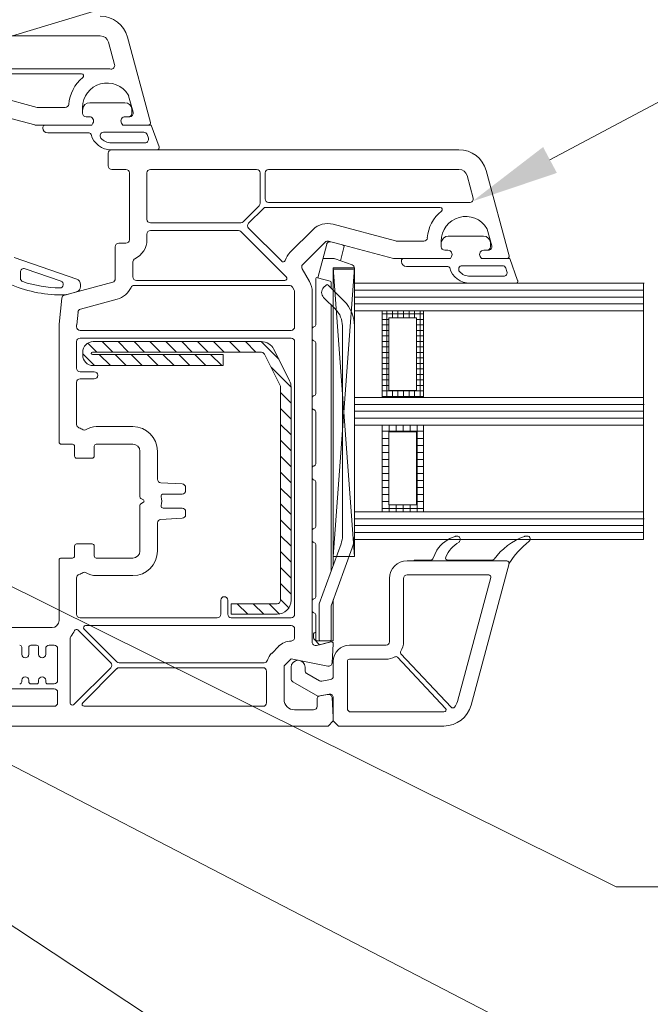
# Model space of a CAD drawing. Header units: millimetres. Extents: x -330321 to -319702, y -17713 to -4070.
# Tile 8 of 22: x -326839 to -326750, y -10974 to -10834. Entities that reach past the tile are written whole.
import ezdxf
from ezdxf.xclip import XClip

# ---------------------------------------------------------------- set-up
doc = ezdxf.new("R2010")
doc.units = ezdxf.units.MM
doc.header["$MEASUREMENT"] = 0
doc.header["$XCLIPFRAME"] = 0
doc.layers.add('POHLED ZÁPADNÍ_1_DEK_KÓTY', color=7, linetype='Continuous')
doc.layers.add('POHLED ZÁPADNÍ_1_DEK_WinDEK', color=7, linetype='Continuous')

# ---------------------------------------------------------------- blocks, each defined once
blk = doc.blocks.new('Kresba_1_1', base_point=(-330716.39, -11910.99))
at = {"layer": 'POHLED ZÁPADNÍ_1_DEK_KÓTY', "linetype": 'Continuous', "lineweight": 18}
blk.add_hatch(color=6, dxfattribs=at).paths.add_polyline_path([(-326763.1, -10855.44), (-326765.06, -10851.76), (-326775.11, -10859.49)])
at = {"layer": 'POHLED ZÁPADNÍ_1_DEK_KÓTY', "color": 6, "linetype": 'Continuous', "lineweight": 18}
for p, q in [((-326899.29, -10853.79), (-326727.25, -10801.42)), ((-326764.08, -10853.6), (-326733.4, -10837.24)), ((-326892.45, -10888.58), (-326754.65, -10957.02)), ((-326874.38, -10922.2), (-326753.51, -10984.9)), ((-326898.71, -10924.3), (-326745.15, -11025.42)), ((-326754.65, -10957.02), (-326752.65, -10957.02)), ((-326752.65, -10957.02), (-326512.15, -10957.02))]:
    blk.add_line(p, q, dxfattribs=at)
at = {"layer": 'POHLED ZÁPADNÍ_1_DEK_WinDEK', "color": 7, "linetype": 'Continuous', "lineweight": 18}
for p, q in [((-326855.1, -10835.94), (-326828.03, -10835.94)), ((-326826.87, -10836.83), (-326826.01, -10840.03)), ((-326820.91, -10848.26), (-326824.16, -10836.1)), ((-326827.05, -10840.64), (-326855.1, -10840.64)), ((-326855.47, -10841.34), (-326830.7, -10841.34)), ((-326837.03, -10846.12), (-326845.92, -10843.74)), ((-326824, -10844.45), (-326823.37, -10846.81)), ((-326846.56, -10846.15), (-326837.36, -10848.62)), ((-326833.02, -10846.14), (-326836.9, -10846.14)), ((-326830.55, -10846.94), (-326830.55, -10846.14)), ((-326830.55, -10846.65), (-326830.55, -10846.95)), ((-326824.55, -10845.45), (-326829.54, -10845.45)), ((-326823.55, -10846.95), (-326823.55, -10846.65)), ((-326829.6, -10847.44), (-326830.05, -10847.44)), ((-326830.05, -10847.45), (-326829.6, -10847.45)), ((-326823.85, -10847.44), (-326824.5, -10847.44)), ((-326824.5, -10847.45), (-326824.05, -10847.45)), ((-326837.23, -10848.64), (-326829.25, -10848.64)), ((-326836.2, -10848.95), (-326836.2, -10849.05)), ((-326829.25, -10848.65), (-326835.9, -10848.65)), ((-326829.25, -10848.64), (-326829.08, -10848.34)), ((-326829.08, -10848.35), (-326829.25, -10848.65)), ((-326825.02, -10848.34), (-326824.84, -10848.64)), ((-326824.84, -10848.65), (-326825.01, -10848.35)), ((-326824.84, -10848.64), (-326821.2, -10848.64)), ((-326820.8, -10848.65), (-326824.84, -10848.65)), ((-326819.68, -10851.75), (-326820.8, -10848.65)), ((-326835.5, -10849.75), (-326829.63, -10849.75)), ((-326821.85, -10849.65), (-326827.57, -10849.65)), ((-326821.2, -10850.48), (-326821.38, -10849.98)), ((-326826.46, -10851.15), (-326821.67, -10851.15)), ((-326826.46, -10852.15), (-326819.96, -10852.15)), ((-326777.03, -10852.14), (-326826.4, -10852.14)), ((-326826.9, -10852.64), (-326826.9, -10854.44)), ((-326826.4, -10854.94), (-326824.4, -10854.94)), ((-326805.8, -10854.94), (-326820.9, -10854.94)), ((-326804.1, -10854.94), (-326777.03, -10854.94)), ((-326769.91, -10867.26), (-326773.16, -10855.1)), ((-326823.9, -10855.44), (-326823.9, -10864.94)), ((-326821.4, -10855.44), (-326821.4, -10862.04)), ((-326805.3, -10859.76), (-326805.3, -10855.44)), ((-326804.6, -10859.14), (-326804.6, -10855.44)), ((-326775.87, -10855.83), (-326775.01, -10859.03)), ((-326807.72, -10862.39), (-326805.44, -10860.11)), ((-326806.95, -10862.6), (-326804.82, -10860.48)), ((-326804.47, -10860.34), (-326779.7, -10860.34)), ((-326776.05, -10859.64), (-326804.1, -10859.64)), ((-326820.9, -10862.54), (-326808.07, -10862.54)), ((-326802.24, -10868.02), (-326806.95, -10863.31)), ((-326797.82, -10863.52), (-326801.02, -10866.72)), ((-326786.03, -10865.12), (-326794.92, -10862.74)), ((-326773, -10863.45), (-326772.37, -10865.81)), ((-326821.4, -10864.14), (-326821.4, -10864.94)), ((-326808.38, -10863.64), (-326820.9, -10863.64)), ((-326801.59, -10870.22), (-326808.03, -10863.78)), ((-326773.55, -10864.44), (-326778.54, -10864.44)), ((-326825.9, -10865.94), (-326825.9, -10870.51)), ((-326824.4, -10865.44), (-326825.4, -10865.44)), ((-326799.25, -10868.49), (-326796.05, -10865.28)), ((-326795.56, -10865.15), (-326786.36, -10867.62)), ((-326782.02, -10865.14), (-326785.9, -10865.14)), ((-326779.55, -10865.94), (-326779.55, -10865.14)), ((-326779.55, -10865.64), (-326779.55, -10865.94)), ((-326772.55, -10865.94), (-326772.55, -10865.64)), ((-326840.26, -10867.48), (-326831.37, -10870.54)), ((-326786.23, -10867.64), (-326778.25, -10867.64)), ((-326778.25, -10867.64), (-326784.9, -10867.64)), ((-326778.6, -10866.44), (-326779.05, -10866.44)), ((-326779.05, -10866.44), (-326778.6, -10866.44)), ((-326778.25, -10867.64), (-326778.08, -10867.34)), ((-326778.08, -10867.34), (-326778.25, -10867.64)), ((-326774.02, -10867.34), (-326773.84, -10867.64)), ((-326773.84, -10867.64), (-326774.01, -10867.34)), ((-326773.84, -10867.64), (-326770.2, -10867.64)), ((-326769.8, -10867.64), (-326773.84, -10867.64)), ((-326772.85, -10866.44), (-326773.5, -10866.44)), ((-326773.5, -10866.44), (-326773.05, -10866.44)), ((-326768.68, -10870.73), (-326769.8, -10867.64)), ((-326833.62, -10870.83), (-326838.73, -10869.07)), ((-326823.4, -10868.1), (-326823.4, -10870.24)), ((-326798.3, -10870.87), (-326799.33, -10869.09)), ((-326785.2, -10867.94), (-326785.2, -10868.04)), ((-326784.5, -10868.74), (-326778.63, -10868.74)), ((-326770.85, -10868.64), (-326776.57, -10868.64)), ((-326770.2, -10869.47), (-326770.38, -10868.97)), ((-326839.4, -10869.54), (-326839.4, -10870.43)), ((-326775.46, -10870.14), (-326770.67, -10870.14)), ((-326826.27, -10870.99), (-326833.14, -10872.84)), ((-326830.85, -10871.3), (-326830.85, -10871.61)), ((-326801.15, -10871.44), (-326823.2, -10871.44)), ((-326822.9, -10870.74), (-326801.8, -10870.74)), ((-326800.46, -10872.12), (-326800.72, -10871.69)), ((-326775.46, -10871.14), (-326768.96, -10871.14)), ((-326833.51, -10873.27), (-326833.9, -10876.94)), ((-326831.44, -10872.38), (-326832.89, -10872.77)), ((-326825.62, -10873.41), (-326830.84, -10874.81)), ((-326800.4, -10877.34), (-326800.4, -10872.37)), ((-326797.9, -10922.2), (-326797.9, -10872.37)), ((-326831.2, -10875.24), (-326831.39, -10877.04)), ((-326833.9, -10876.94), (-326833.9, -10893.74)), ((-326831.4, -10877.09), (-326831.4, -10877.34)), ((-326830.9, -10877.84), (-326800.9, -10877.84)), ((-326800.9, -10878.94), (-326830.9, -10878.94)), ((-326831.4, -10879.44), (-326831.4, -10883.24)), ((-326800.4, -10918.24), (-326800.4, -10879.44)), ((-326830.9, -10883.74), (-326828.9, -10883.74)), ((-326831.4, -10885.24), (-326831.4, -10891.23)), ((-326828.9, -10884.74), (-326830.9, -10884.74)), ((-326828.6, -10891.54), (-326823.4, -10891.54)), ((-326833.6, -10894.04), (-326832, -10894.04)), ((-326831.7, -10894.34), (-326831.7, -10895.74)), ((-326828.9, -10895.74), (-326828.9, -10894.34)), ((-326828.6, -10894.04), (-326823.4, -10894.04)), ((-326822.4, -10895.04), (-326822.4, -10901.5)), ((-326819.9, -10895.04), (-326819.9, -10899.04)), ((-326831.4, -10896.04), (-326829.2, -10896.04)), ((-326819.42, -10899.54), (-326816.37, -10899.7)), ((-326816.4, -10901.14), (-326819.08, -10901.14)), ((-326815.9, -10900.2), (-326815.9, -10900.64)), ((-326822.4, -10902.77), (-326822.4, -10909.24)), ((-326822.25, -10901.76), (-326821.9, -10901.96)), ((-326821.9, -10902.31), (-326822.25, -10902.51)), ((-326819.08, -10903.14), (-326816.4, -10903.14)), ((-326815.9, -10903.64), (-326815.9, -10904.08)), ((-326819.9, -10905.24), (-326819.9, -10909.24)), ((-326816.37, -10904.58), (-326819.42, -10904.74)), ((-326829.2, -10908.24), (-326831.4, -10908.24)), ((-326777.49, -10907.14), (-326777.21, -10907.14)), ((-326767.62, -10907.14), (-326767.2, -10907.14)), ((-326831.7, -10908.54), (-326831.7, -10909.94)), ((-326828.9, -10909.94), (-326828.9, -10908.54)), ((-326780.76, -10910.37), (-326780.16, -10909.12)), ((-326833.9, -10910.54), (-326833.9, -10919.14)), ((-326832, -10910.24), (-326833.6, -10910.24)), ((-326823.4, -10910.24), (-326828.6, -10910.24)), ((-326770.2, -10910.64), (-326784.4, -10910.64)), ((-326783.4, -10910.64), (-326783.4, -10910.54)), ((-326783.4, -10910.54), (-326781.03, -10910.54)), ((-326770.2, -10910.64), (-326783.4, -10910.64)), ((-326778.63, -10910.54), (-326772.28, -10910.54)), ((-326775.31, -10931.17), (-326769.91, -10911.01)), ((-326769.91, -10911.04), (-326769.86, -10911.04)), ((-326772.8, -10912.64), (-326784.4, -10912.64)), ((-326831.4, -10913.05), (-326831.4, -10918.24)), ((-326823.4, -10912.74), (-326828.6, -10912.74)), ((-326786.9, -10913.14), (-326786.9, -10922.14)), ((-326784.9, -10913.14), (-326784.9, -10922.14)), ((-326777.24, -10930.65), (-326772.51, -10913.01)), ((-326810.9, -10918.24), (-326810.9, -10916.24)), ((-326809.9, -10916.24), (-326809.9, -10918.24)), ((-326830.9, -10918.74), (-326811.4, -10918.74)), ((-326809.4, -10918.74), (-326800.9, -10918.74)), ((-326834.9, -10920.14), (-326842.4, -10920.14)), ((-326831.21, -10920.46), (-326826.54, -10925.13)), ((-326825.69, -10924.99), (-326830.33, -10920.35)), ((-326830.12, -10919.84), (-326800.9, -10919.84)), ((-326800.4, -10920.34), (-326800.4, -10921.46)), ((-326832.3, -10930.87), (-326832.3, -10921.59)), ((-326795.27, -10922.15), (-326797.27, -10922.68)), ((-326795.08, -10925.17), (-326794.9, -10922.46)), ((-326839.2, -10923.94), (-326839.2, -10922.94)), ((-326838.2, -10922.94), (-326838.2, -10923.94)), ((-326837.1, -10922.64), (-326837.9, -10922.64)), ((-326836.8, -10923.94), (-326836.8, -10922.94)), ((-326835.8, -10923.14), (-326835.8, -10923.94)), ((-326834.6, -10922.64), (-326835.3, -10922.64)), ((-326834.1, -10927.64), (-326834.1, -10923.14)), ((-326802.66, -10922.8), (-326803.66, -10923.8)), ((-326787.4, -10922.64), (-326792.6, -10922.64)), ((-326804.75, -10925.14), (-326825.34, -10925.14)), ((-326801.9, -10925.56), (-326800.9, -10924.56)), ((-326800.9, -10924.56), (-326795.68, -10925.63)), ((-326794.9, -10924.94), (-326794.9, -10927.05)), ((-326792.9, -10931.64), (-326792.9, -10924.94)), ((-326792.6, -10924.64), (-326787.4, -10924.64)), ((-326785.78, -10924.36), (-326778.94, -10931.63)), ((-326785.27, -10923.88), (-326778.12, -10931.48)), ((-326826.54, -10925.84), (-326831.78, -10931.09)), ((-326825.69, -10925.98), (-326830.53, -10930.82)), ((-326804.9, -10925.84), (-326825.34, -10925.84)), ((-326804.4, -10930.84), (-326804.4, -10926.34)), ((-326801.9, -10930.34), (-326801.9, -10925.56)), ((-326800.9, -10925.79), (-326800.9, -10927.4)), ((-326798.9, -10926.25), (-326798.9, -10925.79)), ((-326839.2, -10927.84), (-326839.2, -10927.64)), ((-326838.2, -10927.64), (-326838.2, -10927.84)), ((-326836.8, -10927.84), (-326836.8, -10927.64)), ((-326835.8, -10927.64), (-326835.8, -10927.84)), ((-326800.65, -10927.84), (-326797.1, -10929.89)), ((-326796.88, -10927.7), (-326798.65, -10926.68)), ((-326795.31, -10927.54), (-326796.55, -10927.76)), ((-326840.89, -10928.84), (-326834.6, -10928.84)), ((-326837.9, -10928.14), (-326837.1, -10928.14)), ((-326835.5, -10928.14), (-326834.6, -10928.14)), ((-326834.1, -10929.34), (-326834.1, -10930.84)), ((-326797.2, -10930.33), (-326797.2, -10931.34)), ((-326797.1, -10929.89), (-326795.48, -10929.6)), ((-326795.67, -10929.64), (-326796.78, -10929.84)), ((-326794.9, -10932.89), (-326795.08, -10930.1)), ((-326794.9, -10930.09), (-326794.9, -10933.39)), ((-326834.6, -10931.34), (-326842.88, -10931.34)), ((-326830.32, -10931.34), (-326804.9, -10931.34)), ((-326797.7, -10931.84), (-326800.4, -10931.84)), ((-326779.16, -10932.14), (-326792.4, -10932.14)), ((-326795.65, -10934.14), (-326794.9, -10933.39)), ((-326794.9, -10933.39), (-326794.9, -10932.89)), ((-326794.9, -10933.39), (-326794.15, -10934.14)), ((-326850.9, -10934.14), (-326795.65, -10934.14)), ((-326794.15, -10934.14), (-326779.17, -10934.14))]:
    blk.add_line(p, q, dxfattribs=at)
at = {"layer": 'POHLED ZÁPADNÍ_1_DEK_WinDEK', "color": 6, "linetype": 'Continuous', "lineweight": 18}
for p, q in [((-326797.12, -10870.36), (-326795.84, -10865.6)), ((-326795.23, -10865.24), (-326793.59, -10865.68)), ((-326793.38, -10866.05), (-326793.88, -10867.93)), ((-326794.9, -10867.64), (-326796.39, -10867.64)), ((-326794.9, -10867.64), (-326794.78, -10867.64)), ((-326794.61, -10867.67), (-326792.22, -10868.54)), ((-326794.9, -10872.14), (-326794.9, -10869.14)), ((-326791.9, -10869.14), (-326794.9, -10869.14)), ((-326791.9, -10869.01), (-326791.9, -10869.14)), ((-326797.4, -10870.54), (-326797.4, -10877.05)), ((-326797.14, -10870.35), (-326795.34, -10870.83)), ((-326795.93, -10871.39), (-326796.28, -10871.74)), ((-326793.36, -10873.67), (-326795.64, -10871.39)), ((-326795.2, -10871.84), (-326795.2, -10871.03)), ((-326796.28, -10873.16), (-326794.56, -10874.87)), ((-326795.2, -10912.07), (-326795.2, -10874.24)), ((-326794.9, -10911.24), (-326794.9, -10874.54)), ((-326793.6, -10877.21), (-326793.6, -10907.09)), ((-326791.9, -10907.09), (-326791.9, -10877.21)), ((-326797.9, -10877.64), (-326797.9, -10879.04)), ((-326797.4, -10879.63), (-326797.4, -10886.85)), ((-326797.9, -10887.44), (-326797.9, -10888.84)), ((-326797.4, -10889.43), (-326797.4, -10896.84)), ((-326797.9, -10897.43), (-326797.9, -10898.83)), ((-326797.4, -10899.42), (-326797.4, -10905.75)), ((-326797.9, -10906.34), (-326797.9, -10907.74)), ((-326797.4, -10908.33), (-326797.4, -10915.75)), ((-326793.79, -10908.22), (-326796.9, -10916.74)), ((-326795.2, -10917.04), (-326792.2, -10908.8)), ((-326797.9, -10916.34), (-326797.9, -10917.74)), ((-326796.9, -10921.84), (-326796.9, -10916.74)), ((-326794.9, -10922.04), (-326794.9, -10916.21)), ((-326795.2, -10921.84), (-326795.2, -10917.04)), ((-326797.4, -10918.33), (-326797.4, -10921.84)), ((-326797.7, -10921.65), (-326797.7, -10921.02)), ((-326797.5, -10920.82), (-326797.4, -10920.82)), ((-326797.64, -10921.8), (-326796.86, -10922.57)), ((-326797.2, -10922.04), (-326797.1, -10922.04)), ((-326796.7, -10922.04), (-326797.1, -10922.04)), ((-326796.86, -10922.57), (-326795.2, -10922.14)), ((-326795.4, -10922.04), (-326796.7, -10922.04)), ((-326794.9, -10922.04), (-326795.4, -10922.04)), ((-326795.2, -10922.04), (-326795.2, -10922.14))]:
    blk.add_line(p, q, dxfattribs=at)
at = {"layer": 'POHLED ZÁPADNÍ_1_DEK_WinDEK', "color": 1, "linetype": 'Continuous', "lineweight": 18}
for p, q in [((-326791.9, -10868.96), (-326794.92, -10910.04)), ((-326791.9, -10910.04), (-326794.92, -10868.96)), ((-326794.92, -10868.96), (-326794.92, -10910.04)), ((-326791.9, -10868.96), (-326794.92, -10868.96)), ((-326791.9, -10870.97), (-326791.9, -10868.96)), ((-326791.9, -10910.04), (-326791.9, -10870.97)), ((-326794.92, -10910.04), (-326793.91, -10910.04)), ((-326793.91, -10910.04), (-326791.9, -10910.04))]:
    blk.add_line(p, q, dxfattribs=at)
at = {"layer": 'POHLED ZÁPADNÍ_1_DEK_WinDEK', "color": 3, "linetype": 'Continuous', "lineweight": 18}
for p, q in [((-326791.9, -10871.14), (-326750.76, -10871.14)), ((-326791.9, -10875.06), (-326791.9, -10871.14)), ((-326750.76, -10871.14), (-326750.76, -10875.06)), ((-326750.76, -10871.14), (-326750.71, -10871.14)), ((-326791.9, -10872.12), (-326750.76, -10872.12)), ((-326791.9, -10873.1), (-326750.76, -10873.1)), ((-326791.9, -10874.08), (-326750.76, -10874.08)), ((-326750.76, -10875.06), (-326791.9, -10875.06)), ((-326791.9, -10888.38), (-326750.76, -10888.38)), ((-326791.9, -10891.32), (-326791.9, -10888.38)), ((-326750.76, -10888.38), (-326750.76, -10891.32)), ((-326750.76, -10888.38), (-326750.71, -10888.38)), ((-326791.9, -10889.36), (-326750.76, -10889.36)), ((-326791.9, -10890.33), (-326750.76, -10890.33)), ((-326750.76, -10891.32), (-326791.9, -10891.32)), ((-326791.9, -10904.65), (-326750.76, -10904.65)), ((-326791.9, -10907.59), (-326791.9, -10904.65)), ((-326791.9, -10905.63), (-326750.76, -10905.63)), ((-326750.76, -10904.65), (-326750.76, -10907.59)), ((-326750.76, -10904.65), (-326750.71, -10904.65)), ((-326791.9, -10906.61), (-326750.76, -10906.61)), ((-326750.76, -10907.59), (-326791.9, -10907.59))]:
    blk.add_line(p, q, dxfattribs=at)
at = {"layer": 'POHLED ZÁPADNÍ_1_DEK_WinDEK', "color": 94, "linetype": 'Continuous', "lineweight": 18}
for p, q in [((-326791.9, -10887.4), (-326791.9, -10875.06)), ((-326791.9, -10875.06), (-326787.97, -10875.06)), ((-326787.97, -10875.06), (-326787.97, -10887.4)), ((-326787.97, -10887.4), (-326791.9, -10887.4)), ((-326791.9, -10903.67), (-326791.9, -10891.32)), ((-326791.9, -10891.32), (-326787.97, -10891.32)), ((-326787.97, -10891.32), (-326787.97, -10903.67)), ((-326787.97, -10903.67), (-326791.9, -10903.67))]:
    blk.add_line(p, q, dxfattribs=at)
at = {"layer": 'POHLED ZÁPADNÍ_1_DEK_WinDEK', "color": 5, "linetype": 'Continuous', "lineweight": 18}
for p, q in [((-326787.97, -10887.4), (-326787.97, -10875.06)), ((-326787.97, -10875.06), (-326782.09, -10875.06)), ((-326787.97, -10875.49), (-326782.09, -10875.49)), ((-326787.27, -10887.4), (-326787.27, -10875.06)), ((-326786.99, -10886.42), (-326786.99, -10876.04)), ((-326786.99, -10876.04), (-326783.07, -10876.04)), ((-326786.48, -10876.04), (-326786.48, -10875.06)), ((-326785.7, -10876.04), (-326785.7, -10875.06)), ((-326784.92, -10876.04), (-326784.92, -10875.06)), ((-326784.13, -10876.04), (-326784.13, -10875.06)), ((-326783.35, -10876.04), (-326783.35, -10875.06)), ((-326783.07, -10876.04), (-326783.07, -10886.42)), ((-326782.56, -10887.4), (-326782.56, -10875.06)), ((-326782.09, -10875.06), (-326782.09, -10887.4)), ((-326782.09, -10875.06), (-326782.04, -10875.06)), ((-326787.97, -10876.28), (-326786.99, -10876.28)), ((-326787.97, -10877.06), (-326786.99, -10877.06)), ((-326783.07, -10876.28), (-326782.09, -10876.28)), ((-326783.07, -10877.06), (-326782.09, -10877.06)), ((-326787.97, -10877.84), (-326786.99, -10877.84)), ((-326787.97, -10878.63), (-326786.99, -10878.63)), ((-326783.07, -10877.84), (-326782.09, -10877.84)), ((-326783.07, -10878.63), (-326782.09, -10878.63)), ((-326829.81, -10879.65), (-326828.53, -10880.94)), ((-326805.13, -10879.44), (-326829.04, -10879.44)), ((-326827.76, -10879.44), (-326826.26, -10880.94)), ((-326825.5, -10879.44), (-326824, -10880.94)), ((-326823.24, -10879.44), (-326821.74, -10880.94)), ((-326820.98, -10879.44), (-326819.48, -10880.94)), ((-326818.71, -10879.44), (-326817.21, -10880.94)), ((-326816.45, -10879.44), (-326814.95, -10880.94)), ((-326814.19, -10879.44), (-326812.69, -10880.94)), ((-326811.92, -10879.44), (-326810.42, -10880.94)), ((-326809.66, -10879.44), (-326808.16, -10880.94)), ((-326807.4, -10879.44), (-326805.9, -10880.94)), ((-326805.14, -10879.44), (-326802.65, -10881.92)), ((-326787.97, -10879.41), (-326786.99, -10879.41)), ((-326787.97, -10880.2), (-326786.99, -10880.2)), ((-326783.07, -10879.41), (-326782.09, -10879.41)), ((-326783.07, -10880.2), (-326782.09, -10880.2)), ((-326830.54, -10880.94), (-326830.54, -10881.36)), ((-326830.54, -10881.18), (-326828.86, -10882.86)), ((-326829.16, -10880.94), (-326805.26, -10880.94)), ((-326810.54, -10881.28), (-326829.14, -10881.28)), ((-326828.18, -10881.28), (-326826.6, -10882.86)), ((-326825.92, -10881.28), (-326824.34, -10882.86)), ((-326823.66, -10881.28), (-326822.08, -10882.86)), ((-326821.39, -10881.28), (-326819.81, -10882.86)), ((-326819.13, -10881.28), (-326817.55, -10882.86)), ((-326816.87, -10881.28), (-326815.29, -10882.86)), ((-326814.6, -10881.28), (-326813.03, -10882.86)), ((-326812.34, -10881.28), (-326810.76, -10882.86)), ((-326810.54, -10882.86), (-326810.54, -10881.28)), ((-326804.68, -10881.21), (-326802.45, -10885.69)), ((-326801.11, -10885.01), (-326803.34, -10880.54)), ((-326787.97, -10880.98), (-326786.99, -10880.98)), ((-326787.97, -10881.76), (-326786.99, -10881.76)), ((-326783.07, -10880.98), (-326782.09, -10880.98)), ((-326783.07, -10881.76), (-326782.09, -10881.76)), ((-326829.04, -10882.86), (-326810.54, -10882.86)), ((-326803.75, -10883.09), (-326800.9, -10885.94)), ((-326787.97, -10882.55), (-326786.99, -10882.55)), ((-326783.07, -10882.55), (-326782.09, -10882.55)), ((-326787.97, -10883.33), (-326786.99, -10883.33)), ((-326787.97, -10884.12), (-326786.99, -10884.12)), ((-326783.07, -10883.33), (-326782.09, -10883.33)), ((-326783.07, -10884.12), (-326782.09, -10884.12)), ((-326802.4, -10885.91), (-326802.4, -10916.24)), ((-326800.9, -10916.24), (-326800.9, -10885.91)), ((-326787.97, -10884.9), (-326786.99, -10884.9)), ((-326787.97, -10885.68), (-326786.99, -10885.68)), ((-326783.07, -10884.9), (-326782.09, -10884.9)), ((-326783.07, -10885.68), (-326782.09, -10885.68)), ((-326802.4, -10886.7), (-326800.9, -10888.2)), ((-326787.97, -10886.47), (-326782.09, -10886.47)), ((-326787.97, -10887.25), (-326782.09, -10887.25)), ((-326782.09, -10887.4), (-326787.97, -10887.4)), ((-326783.07, -10886.42), (-326786.99, -10886.42)), ((-326786.48, -10887.4), (-326786.48, -10886.42)), ((-326785.7, -10887.4), (-326785.7, -10886.42)), ((-326784.92, -10887.4), (-326784.92, -10886.42)), ((-326784.13, -10887.4), (-326784.13, -10886.42)), ((-326783.35, -10887.4), (-326783.35, -10886.42)), ((-326802.4, -10888.97), (-326800.9, -10890.47)), ((-326802.4, -10891.23), (-326800.9, -10892.73)), ((-326787.97, -10903.67), (-326787.97, -10891.32)), ((-326787.97, -10891.32), (-326787.97, -10903.67)), ((-326787.97, -10891.32), (-326782.09, -10891.32)), ((-326786.97, -10891.32), (-326786.97, -10892.3)), ((-326785.97, -10891.32), (-326785.97, -10892.3)), ((-326784.97, -10891.32), (-326784.97, -10892.3)), ((-326783.97, -10891.32), (-326783.97, -10892.3)), ((-326782.97, -10891.32), (-326782.97, -10903.67)), ((-326782.09, -10891.32), (-326782.09, -10903.67)), ((-326782.09, -10891.32), (-326782.04, -10891.32)), ((-326787.97, -10892.21), (-326782.09, -10892.21)), ((-326786.99, -10902.69), (-326786.99, -10892.3)), ((-326786.99, -10892.3), (-326783.07, -10892.3)), ((-326783.07, -10892.3), (-326783.07, -10902.69)), ((-326802.4, -10893.49), (-326800.9, -10894.99)), ((-326787.97, -10893.21), (-326786.99, -10893.21)), ((-326787.97, -10894.21), (-326786.99, -10894.21)), ((-326783.07, -10893.21), (-326782.09, -10893.21)), ((-326783.07, -10894.21), (-326782.09, -10894.21)), ((-326802.4, -10895.75), (-326800.9, -10897.25)), ((-326787.97, -10895.21), (-326786.99, -10895.21)), ((-326783.07, -10895.21), (-326782.09, -10895.21)), ((-326787.97, -10896.21), (-326786.99, -10896.21)), ((-326787.97, -10897.21), (-326786.99, -10897.21)), ((-326783.07, -10896.21), (-326782.09, -10896.21)), ((-326783.07, -10897.21), (-326782.09, -10897.21)), ((-326802.4, -10898.02), (-326800.9, -10899.52)), ((-326787.97, -10898.21), (-326786.99, -10898.21)), ((-326783.07, -10898.21), (-326782.09, -10898.21)), ((-326787.97, -10899.21), (-326786.99, -10899.21)), ((-326783.07, -10899.21), (-326782.09, -10899.21)), ((-326802.4, -10900.28), (-326800.9, -10901.78)), ((-326787.97, -10900.21), (-326786.99, -10900.21)), ((-326787.97, -10901.21), (-326786.99, -10901.21)), ((-326783.07, -10900.21), (-326782.09, -10900.21)), ((-326783.07, -10901.21), (-326782.09, -10901.21)), ((-326802.4, -10902.54), (-326800.9, -10904.04)), ((-326787.97, -10902.21), (-326786.99, -10902.21)), ((-326783.07, -10902.69), (-326786.99, -10902.69)), ((-326786.97, -10902.69), (-326786.97, -10903.67)), ((-326785.97, -10902.69), (-326785.97, -10903.67)), ((-326784.97, -10902.69), (-326784.97, -10903.67)), ((-326783.97, -10902.69), (-326783.97, -10903.67)), ((-326783.07, -10902.21), (-326782.09, -10902.21)), ((-326787.97, -10903.21), (-326782.09, -10903.21)), ((-326782.09, -10903.67), (-326787.97, -10903.67)), ((-326802.4, -10904.81), (-326800.9, -10906.31)), ((-326802.4, -10907.07), (-326800.9, -10908.57)), ((-326802.4, -10909.33), (-326800.9, -10910.83)), ((-326802.4, -10911.59), (-326800.9, -10913.09)), ((-326802.4, -10913.86), (-326800.9, -10915.36)), ((-326802.9, -10916.74), (-326809.4, -10916.74)), ((-326809.4, -10916.74), (-326809.4, -10918.24)), ((-326808.57, -10916.74), (-326807.07, -10918.24)), ((-326806.3, -10916.74), (-326804.8, -10918.24)), ((-326804.04, -10916.74), (-326802.57, -10918.21)), ((-326802.4, -10916.12), (-326801.21, -10917.31)), ((-326809.4, -10918.17), (-326809.33, -10918.24)), ((-326809.4, -10918.24), (-326802.9, -10918.24))]:
    blk.add_line(p, q, dxfattribs=at)
at = {"layer": 'POHLED ZÁPADNÍ_1_DEK_WinDEK', "color": 92, "linetype": 'Continuous', "lineweight": 18}
for p, q in [((-326782.09, -10875.06), (-326782.09, -10887.4)), ((-326750.76, -10875.06), (-326782.09, -10875.06)), ((-326750.76, -10887.4), (-326750.76, -10875.06)), ((-326782.09, -10887.4), (-326750.76, -10887.4)), ((-326750.76, -10891.32), (-326782.09, -10891.32)), ((-326782.09, -10891.32), (-326782.09, -10903.67)), ((-326750.76, -10903.67), (-326750.76, -10891.32)), ((-326782.09, -10903.67), (-326750.76, -10903.67))]:
    blk.add_line(p, q, dxfattribs=at)
at = {"layer": 'POHLED ZÁPADNÍ_1_DEK_WinDEK', "color": 71, "linetype": 'Continuous', "lineweight": 18}
for p, q in [((-326750.76, -10887.4), (-326791.9, -10887.4)), ((-326791.9, -10887.4), (-326791.9, -10888.38)), ((-326750.76, -10888.38), (-326750.76, -10887.4)), ((-326791.9, -10888.38), (-326750.76, -10888.38)), ((-326750.76, -10888.38), (-326750.71, -10888.38)), ((-326750.76, -10903.67), (-326791.9, -10903.67)), ((-326791.9, -10903.67), (-326791.9, -10904.65)), ((-326750.76, -10904.65), (-326750.76, -10903.67)), ((-326791.9, -10904.65), (-326750.76, -10904.65)), ((-326750.76, -10904.65), (-326750.71, -10904.65))]:
    blk.add_line(p, q, dxfattribs=at)
at = {"layer": 'POHLED ZÁPADNÍ_1_DEK_WinDEK', "color": 7, "linetype": 'Continuous', "lineweight": 18}
for centre, radius, start, end in [((-326828.03, -10837.14), 4, 15, 90), ((-326828.03, -10837.14), 1.2, 15, 90), ((-326827.05, -10846.14), 5.5, 84.7036, 90), ((-326826.49, -10840.16), 0.5, 264.7036, 15), ((-326827.05, -10846.14), 5.5, 129.1167, 175.2198), ((-326830.7, -10841.64), 0.3, 309.1167, 90), ((-326827.05, -10846.14), 3.5, 31.1738, 180), ((-326824.48, -10844.58), 0.5, 15, 31.1738), ((-326836.9, -10845.64), 0.5, 255, 270), ((-326833.02, -10845.64), 0.5, 270, 355.2198), ((-326827.05, -10846.65), 3.5, 175.4114, 180), ((-326829.54, -10846.45), 1, 90, 175.4114), ((-326824.55, -10846.45), 1, 4.5886, 90), ((-326827.05, -10846.65), 3.5, 0, 4.5886), ((-326830.05, -10846.94), 0.5, 180, 270), ((-326830.05, -10846.95), 0.5, 180, 270), ((-326829.6, -10848.04), 0.6, 330, 90), ((-326829.6, -10848.05), 0.6, 330, 90), ((-326824.5, -10848.04), 0.6, 90, 210), ((-326824.5, -10848.05), 0.6, 90, 210), ((-326824.05, -10846.95), 0.5, 270, 0), ((-326823.85, -10846.94), 0.5, 270, 15), ((-326837.23, -10848.14), 0.5, 255, 270), ((-326835.9, -10848.95), 0.3, 90, 180), ((-326835.5, -10849.05), 0.7, 180, 270), ((-326821.2, -10848.34), 0.3, 270, 15), ((-326829.63, -10850.05), 0.3, 15.8272, 90), ((-326826.46, -10849.15), 3, 195.8272, 269.9997), ((-326827.57, -10850.15), 0.5, 90, 221.8121), ((-326826.46, -10849.15), 2, 221.8121, 269.9997), ((-326821.85, -10850.15), 0.5, 20, 90), ((-326821.67, -10850.65), 0.5, 269.9997, 20), ((-326826.4, -10852.64), 0.5, 90, 180), ((-326819.96, -10851.85), 0.3, 269.9996, 20), ((-326777.03, -10856.14), 4, 15, 90), ((-326826.4, -10854.44), 0.5, 180, 270), ((-326824.4, -10855.44), 0.5, 0, 90), ((-326820.9, -10855.44), 0.5, 90, 180), ((-326805.8, -10855.44), 0.5, 0, 90), ((-326804.1, -10855.44), 0.5, 90, 180), ((-326777.03, -10856.14), 1.2, 15, 90), ((-326804.1, -10859.14), 0.5, 180, 270), ((-326775.49, -10859.16), 0.5, 264.7036, 15), ((-326805.8, -10859.76), 0.5, 315, 0), ((-326804.47, -10860.84), 0.5, 90, 135), ((-326779.7, -10860.64), 0.3, 309.1167, 90), ((-326776.05, -10865.14), 5.5, 84.7036, 90), ((-326820.9, -10862.04), 0.5, 180, 270), ((-326776.05, -10865.14), 5.5, 129.1167, 175.2198), ((-326776.05, -10865.14), 3.5, 31.1738, 180), ((-326808.07, -10862.04), 0.5, 270, 315), ((-326806.59, -10862.96), 0.5, 135, 225), ((-326795.69, -10865.64), 3, 75, 135), ((-326773.48, -10863.58), 0.5, 15, 31.1738), ((-326824.4, -10864.94), 0.5, 270, 0), ((-326824.4, -10864.94), 3, 295.3769, 0), ((-326820.9, -10864.14), 0.5, 90, 180), ((-326808.38, -10864.14), 0.5, 45, 90), ((-326782.02, -10864.64), 0.5, 270, 355.2198), ((-326778.54, -10865.44), 1, 90, 175.4114), ((-326773.55, -10865.44), 1, 4.5886, 90), ((-326825.4, -10865.94), 0.5, 90, 180), ((-326795.69, -10865.64), 0.5, 75, 135), ((-326785.9, -10864.64), 0.5, 255, 270), ((-326776.05, -10865.64), 3.5, 175.4114, 180), ((-326779.05, -10865.94), 0.5, 180, 270), ((-326779.05, -10865.94), 0.5, 180, 270), ((-326773.05, -10865.94), 0.5, 270, 0), ((-326772.85, -10865.94), 0.5, 270, 15), ((-326776.05, -10865.64), 3.5, 0, 4.5886), ((-326822.9, -10868.1), 0.5, 115.3769, 180), ((-326798.9, -10868.84), 3, 135, 161.7177), ((-326786.23, -10867.14), 0.5, 255, 270), ((-326784.9, -10867.94), 0.3, 90, 180), ((-326778.6, -10867.04), 0.6, 330, 90), ((-326778.6, -10867.04), 0.6, 330, 90), ((-326773.5, -10867.04), 0.6, 90, 210), ((-326773.5, -10867.04), 0.6, 90, 210), ((-326770.2, -10867.34), 0.3, 270, 15), ((-326838.9, -10869.54), 0.5, 71, 180), ((-326802.03, -10867.8), 0.3, 225, 341.7177), ((-326798.9, -10868.84), 0.5, 135, 210), ((-326784.5, -10868.04), 0.7, 180, 270), ((-326778.63, -10869.04), 0.3, 15.8272, 90), ((-326775.46, -10868.14), 3, 195.8272, 269.9997), ((-326776.57, -10869.14), 0.5, 90, 221.8121), ((-326770.85, -10869.14), 0.5, 20, 90), ((-326838.9, -10870.43), 0.5, 180, 251.4457), ((-326831.65, -10871.3), 0.8, 0, 70), ((-326826.4, -10870.51), 0.5, 285, 0), ((-326822.9, -10870.24), 0.5, 180, 270), ((-326801.8, -10870.44), 0.3, 270, 45), ((-326775.46, -10868.14), 2, 221.8121, 269.9997), ((-326770.67, -10869.64), 0.5, 269.9997, 20), ((-326833.57, -10854.55), 18.25, 247.2107, 271.5469), ((-326833.57, -10854.55), 17.25, 251.4457, 269.2457), ((-326833.79, -10871.3), 0.5, 269.2457, 71), ((-326831.65, -10871.61), 0.8, 285, 0), ((-326826.4, -10870.51), 3, 285, 335.9341), ((-326823.2, -10871.94), 0.5, 90, 155.9341), ((-326801.15, -10871.94), 0.5, 30, 90), ((-326800.9, -10872.37), 3, 0, 30), ((-326768.96, -10870.84), 0.3, 269.9996, 20), ((-326833.01, -10873.32), 0.5, 105, 174), ((-326833.1, -10871.99), 0.8, 271.5469, 285), ((-326800.9, -10872.37), 0.5, 0, 30), ((-326830.71, -10875.29), 0.5, 105, 174), ((-326830.9, -10877.09), 0.5, 174, 180), ((-326830.9, -10877.34), 0.5, 180, 270), ((-326800.9, -10877.34), 0.5, 270, 0), ((-326830.9, -10879.44), 0.5, 90, 180), ((-326800.9, -10879.44), 0.5, 0, 90), ((-326830.9, -10883.24), 0.5, 180, 270), ((-326828.9, -10884.24), 0.5, 270, 90), ((-326830.9, -10885.24), 0.5, 90, 180), ((-326830.9, -10891.23), 0.5, 180, 250.5288), ((-326828.6, -10894.34), 2.8, 90, 123.2564), ((-326823.4, -10895.04), 3.5, 0, 90), ((-326832, -10894.34), 2.8, 56.7436, 70.5288), ((-326830.3, -10891.74), 0.3, 236.7436, 303.2564), ((-326833.6, -10893.74), 0.3, 180, 270), ((-326832, -10894.34), 0.3, 0, 90), ((-326828.6, -10894.34), 0.3, 90, 180), ((-326823.4, -10895.04), 1, 0, 90), ((-326831.4, -10895.74), 0.3, 180, 270), ((-326829.2, -10895.74), 0.3, 270, 0), ((-326819.4, -10899.04), 0.5, 180, 267), ((-326816.4, -10900.2), 0.5, 0, 87), ((-326819.08, -10901.44), 0.3, 90, 193.4934), ((-326816.4, -10900.64), 0.5, 270, 0), ((-326822.1, -10901.5), 0.3, 180, 240), ((-326822.1, -10902.77), 0.3, 120, 180), ((-326822, -10902.14), 0.2, 300, 60), ((-326819.08, -10902.84), 0.3, 166.5066, 270), ((-326822, -10902.14), 2.7, 346.5066, 13.4934), ((-326816.4, -10903.64), 0.5, 0, 90), ((-326816.4, -10904.08), 0.5, 273, 0), ((-326819.4, -10905.24), 0.5, 93, 180), ((-326831.4, -10908.54), 0.3, 90, 180), ((-326829.2, -10908.54), 0.3, 0, 90), ((-326776.08, -10911.79), 4.87, 107.9972, 146.8521), ((-326774.68, -10911.92), 4.59, 120.4981, 156.9402), ((-326777.49, -10907.44), 0.3, 90, 107.9972), ((-326777.21, -10907.44), 0.3, 49.6989, 90), ((-326777.33, -10907.58), 0.493, 310.1286, 49.6989), ((-326764.32, -10916.15), 9.62, 110.7548, 143.4071), ((-326759.72, -10917.39), 12.01, 127.4712, 148.1147), ((-326767.62, -10907.44), 0.3, 90, 110.7548), ((-326767.2, -10907.44), 0.3, 29.1038, 90), ((-326767.35, -10907.52), 0.47, 314.4901, 29.1038), ((-326823.4, -10909.24), 3.5, 270, 0), ((-326823.4, -10909.24), 1, 270, 0), ((-326833.6, -10910.54), 0.3, 90, 180), ((-326832, -10909.94), 0.3, 270, 0), ((-326828.6, -10909.94), 0.3, 180, 270), ((-326784.4, -10913.14), 2.5, 90, 180), ((-326781.03, -10910.24), 0.3, 270, 334.1365), ((-326778.63, -10910.24), 0.3, 156.9402, 270), ((-326772.28, -10910.24), 0.3, 270, 323.4071), ((-326770.2, -10910.94), 0.3, 345, 90), ((-326770.2, -10910.94), 0.3, 339.2526, 90), ((-326830.9, -10913.05), 0.5, 109.4712, 180), ((-326832, -10909.94), 2.8, 289.4712, 303.2564), ((-326830.3, -10912.53), 0.3, 56.7436, 123.2564), ((-326828.6, -10909.94), 2.8, 236.7436, 270), ((-326784.4, -10913.14), 0.5, 90, 180), ((-326772.8, -10912.94), 0.3, 345, 90), ((-326810.4, -10916.24), 0.5, 0, 180), ((-326830.9, -10918.24), 0.5, 180, 270), ((-326811.4, -10918.24), 0.5, 270, 0), ((-326809.4, -10918.24), 0.5, 180, 270), ((-326800.9, -10918.24), 0.5, 270, 0), ((-326834.9, -10919.14), 1, 270, 0), ((-326834.9, -10919.14), 3.5, 319.7434, 336.1133), ((-326831.42, -10920.68), 0.3, 45, 156.1133), ((-326830.12, -10920.14), 0.3, 90, 225), ((-326800.9, -10920.34), 0.5, 0, 90), ((-326832, -10921.59), 0.3, 139.7434, 180), ((-326800.9, -10924.56), 2.5, 90, 135), ((-326800.99, -10921.48), 0.594, 279.0812, 1.3077), ((-326797.4, -10922.2), 0.5, 180, 285), ((-326795.2, -10922.44), 0.3, 356.2, 105), ((-326787.4, -10922.14), 0.5, 270, 0), ((-326787.4, -10922.14), 2.5, 326.6877, 0), ((-326839.5, -10922.94), 0.3, 0, 90), ((-326837.9, -10922.94), 0.3, 90, 180), ((-326837.1, -10922.94), 0.3, 0, 90), ((-326835.3, -10923.14), 0.5, 90, 180), ((-326834.6, -10923.14), 0.5, 0, 90), ((-326801.9, -10925.56), 2.5, 135, 161.9843), ((-326792.6, -10924.94), 2.3, 90, 180), ((-326785.06, -10923.67), 0.3, 146.6877, 223.2644), ((-326838.7, -10923.94), 0.5, 180, 0), ((-326836.3, -10923.94), 0.5, 180, 0), ((-326826.89, -10925.49), 0.5, 315, 45), ((-326825.34, -10924.64), 0.5, 225, 270), ((-326804.75, -10924.64), 0.5, 270, 341.9843), ((-326799.9, -10925.79), 1, 0, 180), ((-326795.58, -10925.14), 0.5, 258.5, 356.2), ((-326792.6, -10924.94), 0.3, 90, 180), ((-326787.4, -10922.14), 2.5, 270, 299.8411), ((-326786, -10924.57), 0.3, 43.2644, 119.8411), ((-326825.34, -10926.34), 0.5, 90, 135), ((-326804.9, -10926.34), 0.5, 0, 90), ((-326798.4, -10926.25), 0.5, 180, 240), ((-326839.5, -10927.84), 0.3, 270, 0), ((-326838.7, -10927.64), 0.5, 0, 180), ((-326837.9, -10927.84), 0.3, 180, 270), ((-326837.1, -10927.84), 0.3, 270, 0), ((-326836.3, -10927.64), 0.5, 0, 180), ((-326835.5, -10927.84), 0.3, 180, 270), ((-326834.6, -10927.64), 0.5, 270, 0), ((-326800.4, -10927.4), 0.5, 180, 240), ((-326796.63, -10927.27), 0.5, 240, 280), ((-326795.4, -10927.05), 0.5, 280, 0), ((-326834.6, -10929.34), 0.5, 0, 90), ((-326834.6, -10930.84), 0.5, 270, 0), ((-326830.32, -10931.04), 0.3, 135, 270), ((-326804.9, -10930.84), 0.5, 270, 0), ((-326800.4, -10930.34), 1.5, 180, 270), ((-326796.7, -10930.33), 0.5, 100, 180), ((-326795.58, -10930.14), 0.5, 3.8, 100), ((-326795.4, -10930.09), 0.5, 0, 100), ((-326779.17, -10930.14), 2, 318.11, 345), ((-326832, -10930.87), 0.3, 180, 315), ((-326797.7, -10931.34), 0.5, 270, 0), ((-326792.4, -10931.64), 0.5, 180, 270), ((-326779.17, -10930.14), 4, 270, 345), ((-326779.16, -10931.84), 0.3, 270, 43.2644), ((-326777.9, -10931.27), 0.3, 223.2644, 318.11)]:
    blk.add_arc(centre, radius, start, end, dxfattribs=at)
at = {"layer": 'POHLED ZÁPADNÍ_1_DEK_WinDEK', "color": 6, "linetype": 'Continuous', "lineweight": 18}
for centre, radius, start, end in [((-326795.36, -10865.73), 0.5, 75.0006, 164.9998), ((-326793.67, -10865.97), 0.3, 344.9997, 75.0006), ((-326794.78, -10868.14), 0.5, 70, 90), ((-326792.4, -10869.01), 0.5, 0, 70), ((-326797.2, -10870.54), 0.2, 75, 180), ((-326795.57, -10872.45), 1, 135, 225), ((-326795.78, -10871.53), 0.2, 45, 135), ((-326795.4, -10871.03), 0.2, 0, 75), ((-326796.9, -10877.21), 5, 0, 45), ((-326796.9, -10877.21), 3.3, 0, 45), ((-326797.6, -10877.64), 0.3, 99.5941, 180), ((-326797.7, -10877.05), 0.3, 279.5941, 0), ((-326797.6, -10879.04), 0.3, 180, 260.4059), ((-326797.7, -10879.63), 0.3, 0, 80.4059), ((-326797.1, -10880.39), 0.3, 180, 180.5584), ((-326797.6, -10887.44), 0.3, 99.5941, 180), ((-326797.7, -10886.85), 0.3, 279.5941, 0), ((-326797.6, -10888.84), 0.3, 180, 260.4059), ((-326797.7, -10889.43), 0.3, 0, 80.4059), ((-326797.6, -10897.43), 0.3, 99.5941, 180), ((-326797.7, -10896.84), 0.3, 279.5941, 0), ((-326797.6, -10898.83), 0.3, 180, 260.4059), ((-326797.7, -10899.42), 0.3, 0, 80.4059), ((-326797.1, -10899.83), 0.3, 180, 180.5584), ((-326797.6, -10906.34), 0.3, 99.5941, 180), ((-326797.7, -10905.75), 0.3, 279.5941, 0), ((-326797.6, -10907.74), 0.3, 180, 260.4059), ((-326797.7, -10908.33), 0.3, 0, 80.4059), ((-326796.9, -10907.09), 3.3, 340, 0), ((-326796.9, -10907.09), 5, 340, 0), ((-326797.6, -10916.34), 0.3, 99.5941, 180), ((-326797.7, -10915.75), 0.3, 279.5941, 0), ((-326797.6, -10917.74), 0.3, 180, 260.4059), ((-326797.7, -10918.33), 0.3, 0, 80.4059), ((-326797.5, -10921.02), 0.2, 90, 180), ((-326797.5, -10921.02), 0.2, 90, 180), ((-326797.5, -10921.02), 0.2, 90, 180), ((-326797.5, -10921.02), 0.2, 90, 180), ((-326797.5, -10921.65), 0.2, 180, 225), ((-326797.2, -10921.84), 0.2, 180, 270), ((-326796.7, -10921.84), 0.2, 180, 270), ((-326795.4, -10921.84), 0.2, 270, 0)]:
    blk.add_arc(centre, radius, start, end, dxfattribs=at)
at = {"layer": 'POHLED ZÁPADNÍ_1_DEK_WinDEK', "color": 5, "linetype": 'Continuous', "lineweight": 18}
for centre, radius, start, end in [((-326829.04, -10880.94), 1.5, 90, 180), ((-326805.13, -10881.44), 2, 26.5651, 90), ((-326829.04, -10881.36), 1.5, 180, 270), ((-326829.14, -10881.11), 0.173, 97.0552, 270), ((-326805.26, -10881.67), 0.735, 38.6168, 90), ((-326802.9, -10885.91), 0.5, 0, 26.5651), ((-326802.9, -10885.91), 2, 0, 26.5651), ((-326802.9, -10916.24), 0.5, 270, 0), ((-326802.9, -10916.24), 2, 270, 0)]:
    blk.add_arc(centre, radius, start, end, dxfattribs=at)

msp = doc.modelspace()

# ---------------------------------------------------------------- block references
at = {"color": 9, "linetype": 'Continuous', "lineweight": 13}
ref = msp.add_blockref('Kresba_1_1', (-330716.39, -11910.99), dxfattribs=at)
XClip(ref).set_block_clipping_path([(-330320.7226132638, -17712.8606360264), (-325144.8974555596, -4069.5162355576)])

doc.saveas('drawing.dxf')
